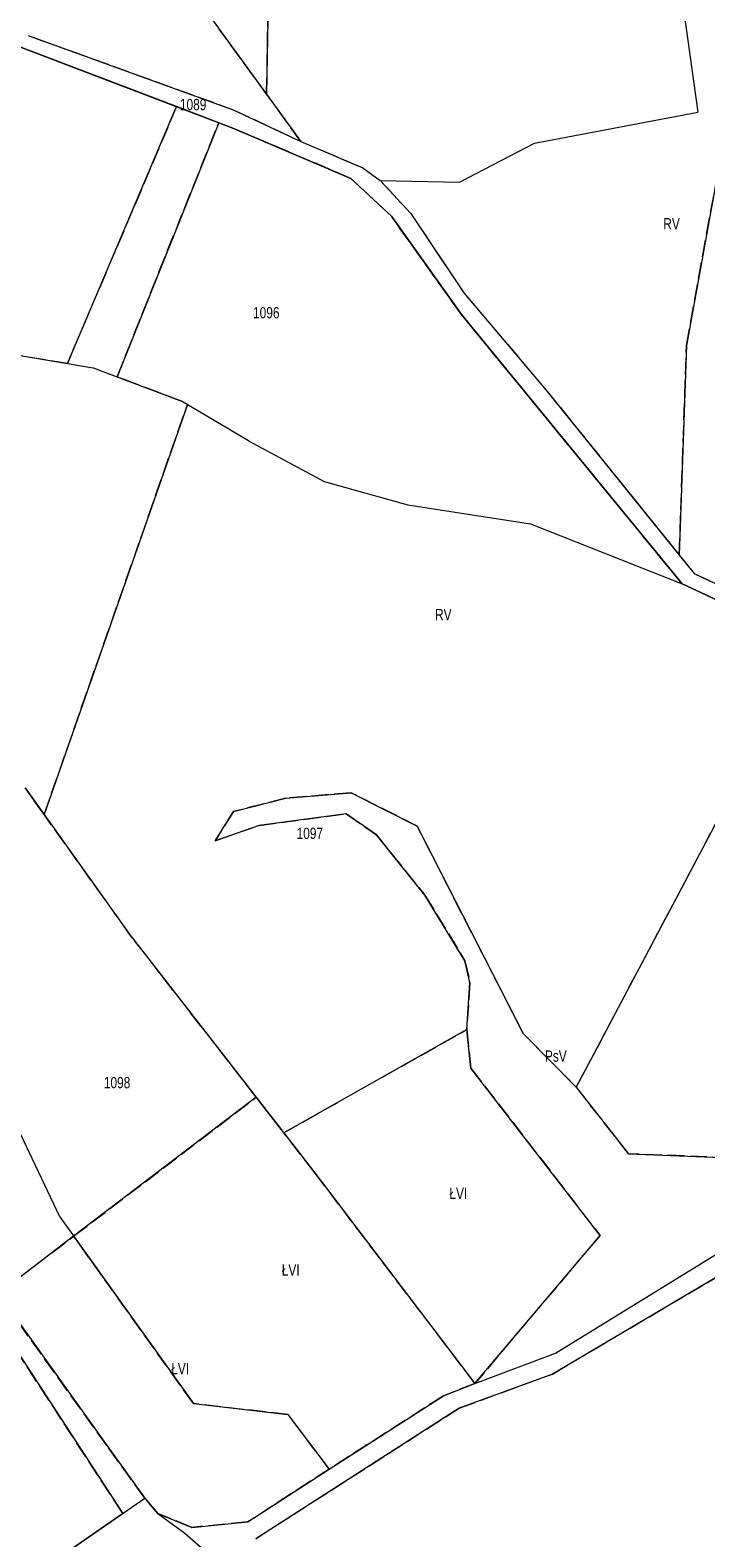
# Model space of a CAD drawing. Header units: metres. Extents: x 7496145 to 7500200, y 5498500 to 5502080.
# Tile 41 of 202: x 7497086 to 7497176, y 5499689 to 5499890. Entities that reach past the tile are written whole.
import ezdxf
from ezdxf.enums import TextEntityAlignment as Align

# ---------------------------------------------------------------- set-up
doc = ezdxf.new("R2010")
doc.units = ezdxf.units.M
doc.header["$MEASUREMENT"] = 0
for name, pattern in [('2.25_0.75', [3, 2.25, -0.75]), ('219-1000', [0]), ('egug-1000', [0])]:
    doc.linetypes.add(name, pattern=pattern)
for name, color, linetype in [('209-oznaczenie konturu klasyfikacyjnego', 7, 'CONTINUOUS'), ('211-numer działki ewidencyjnej', 7, 'CONTINUOUS'), ('217-kontur klasyfikacyjny', 7, 'CONTINUOUS'), ('218-kontur użytku gruntowego', 7, 'CONTINUOUS'), ('219-działka ewidencyjna', 7, 'CONTINUOUS')]:
    doc.layers.add(name, color=color, linetype=linetype)
doc.styles.get("Standard").update_dxf_attribs({"font": 'Working1250', "width": 0.75})

msp = doc.modelspace()

# ---------------------------------------------------------------- linework, layer by layer
at = {"layer": '217-kontur klasyfikacyjny', "color": 3, "linetype": '2.25_0.75', "lineweight": 18, "flags": 128}
for points in [[(7497117.26, 5499881.04), (7497117.59, 5499901.1)], [(7497105.27, 5499879.4), (7497078.63, 5499889.56)], [(7497117.26, 5499881.04), (7497110.91, 5499889.78)], [(7497085.52, 5499888.86), (7497112.82, 5499878.99)], [(7497121.82, 5499874.77), (7497117.26, 5499881.04)], [(7497105.27, 5499879.4), (7497090.72, 5499845.2)], [(7497110.88, 5499877.26), (7497105.27, 5499879.4)], [(7497112.82, 5499878.99), (7497121.82, 5499874.77)], [(7497097.35, 5499843.43), (7497110.88, 5499877.26)], [(7497112.75, 5499876.55), (7497110.88, 5499877.26)], [(7497128.49, 5499869.85), (7497112.75, 5499876.55)], [(7497121.82, 5499874.77), (7497130.06, 5499871.25)], [(7497133.87, 5499864.8), (7497128.49, 5499869.85)], [(7497130.06, 5499871.25), (7497132.4, 5499869.57)], [(7497132.4, 5499869.57), (7497136.47, 5499865.16)], [(7497173.18, 5499847.61), (7497177.41, 5499870.9)], [(7497143.21, 5499851.72), (7497133.87, 5499864.8)], [(7497136.47, 5499865.16), (7497143.51, 5499854.62)], [(7497143.51, 5499854.62), (7497154.46, 5499841.7)], [(7497172.61, 5499815.85), (7497143.21, 5499851.72)], [(7497172.22, 5499819.7), (7497173.18, 5499847.61)], [(7497090.72, 5499845.2), (7497082.03, 5499846.65)], [(7497105.91, 5499840.2), (7497097.35, 5499843.43)], [(7497154.46, 5499841.7), (7497172.22, 5499819.7)], [(7497087.63, 5499785.14), (7497106.71, 5499839.73)], [(7497106.71, 5499839.73), (7497105.91, 5499840.2)], [(7497172.22, 5499819.7), (7497174.22, 5499817.22)], [(7497189.75, 5499807.87), (7497172.61, 5499815.85)], [(7497174.22, 5499817.22), (7497180.11, 5499814.47)], [(7497158.5, 5499748.84), (7497189.75, 5499807.87)], [(7497087.63, 5499785.14), (7497085.09, 5499788.69)], [(7497119.8, 5499787.31), (7497112.86, 5499785.55)], [(7497128.51, 5499788.05), (7497119.8, 5499787.31)], [(7497137.3, 5499783.6), (7497128.51, 5499788.05)], [(7497112.86, 5499785.55), (7497110.4, 5499781.66)], [(7497116.26, 5499783.69), (7497127.86, 5499785.24)], [(7497127.86, 5499785.24), (7497131.87, 5499782.44)], [(7497099.1, 5499769.1), (7497087.63, 5499785.14)], [(7497110.4, 5499781.66), (7497116.26, 5499783.69)], [(7497151.43, 5499756), (7497137.3, 5499783.6)], [(7497131.87, 5499782.44), (7497138.34, 5499774.42)], [(7497138.34, 5499774.42), (7497143.67, 5499765.68)], [(7497115.87, 5499747.5), (7497099.1, 5499769.1)], [(7497143.67, 5499765.68), (7497144.34, 5499762.77)], [(7497144.34, 5499762.77), (7497143.92, 5499756.5)], [(7497119.54, 5499742.77), (7497143.92, 5499756.5)], [(7497143.92, 5499756.5), (7497144.46, 5499751.39)], [(7497158.5, 5499748.84), (7497151.43, 5499756)], [(7497144.46, 5499751.39), (7497161.66, 5499729.11)], [(7497091.56, 5499728.99), (7497115.87, 5499747.5)], [(7497115.87, 5499747.5), (7497119.54, 5499742.77)], [(7497165.47, 5499739.98), (7497158.5, 5499748.84)], [(7497123.67, 5499737.45), (7497119.54, 5499742.77)], [(7497196.86, 5499738.73), (7497165.47, 5499739.98)], [(7497145, 5499709.39), (7497123.67, 5499737.45)], [(7497155.32, 5499710.65), (7497199.54, 5499736.75)], [(7497081.49, 5499721.32), (7497091.56, 5499728.99)], [(7497107.5, 5499706.71), (7497091.56, 5499728.99)], [(7497161.66, 5499729.11), (7497145, 5499709.39)], [(7497098.1, 5499692.08), (7497074.6, 5499728.11)], [(7497096, 5499701.08), (7497081.49, 5499721.32)], [(7497145, 5499709.39), (7497140.82, 5499707.75)], [(7497142.91, 5499706.1), (7497155.32, 5499710.65)], [(7497140.82, 5499707.75), (7497125.6, 5499698)], [(7497120.1, 5499705.26), (7497107.5, 5499706.71)], [(7497115.8, 5499688.72), (7497142.91, 5499706.1)], [(7497125.6, 5499698), (7497120.1, 5499705.26)], [(7497101.03, 5499694.11), (7497096, 5499701.08)], [(7497125.6, 5499698), (7497114.77, 5499690.97)], [(7497102.75, 5499692.09), (7497101.03, 5499694.11)], [(7497069.59, 5499672.36), (7497098.1, 5499692.08)], [(7497107.31, 5499690.23), (7497102.75, 5499692.09)], [(7497114.77, 5499690.97), (7497107.31, 5499690.23)]]:
    msp.add_lwpolyline(points, dxfattribs=at)
at = {"layer": '218-kontur użytku gruntowego', "color": 3, "linetype": 'egug-1000', "lineweight": 18, "flags": 128}
for points in [[(7497117.59, 5499901.1), (7497117.26, 5499881.04)], [(7497105.27, 5499879.4), (7497078.63, 5499889.56)], [(7497110.91, 5499889.78), (7497117.26, 5499881.04)], [(7497085.52, 5499888.86), (7497112.82, 5499878.99)], [(7497117.26, 5499881.04), (7497121.82, 5499874.77)], [(7497090.72, 5499845.2), (7497105.27, 5499879.4)], [(7497110.88, 5499877.26), (7497105.27, 5499879.4)], [(7497112.82, 5499878.99), (7497121.82, 5499874.77)], [(7497110.88, 5499877.26), (7497097.35, 5499843.43)], [(7497112.75, 5499876.55), (7497110.88, 5499877.26)], [(7497128.49, 5499869.85), (7497112.75, 5499876.55)], [(7497121.82, 5499874.77), (7497130.06, 5499871.25)], [(7497133.87, 5499864.8), (7497128.49, 5499869.85)], [(7497130.06, 5499871.25), (7497132.4, 5499869.57)], [(7497132.4, 5499869.57), (7497136.47, 5499865.16)], [(7497177.41, 5499870.9), (7497173.18, 5499847.61)], [(7497143.21, 5499851.72), (7497133.87, 5499864.8)], [(7497136.47, 5499865.16), (7497143.51, 5499854.62)], [(7497143.51, 5499854.62), (7497154.46, 5499841.7)], [(7497172.61, 5499815.85), (7497143.21, 5499851.72)], [(7497173.18, 5499847.61), (7497172.22, 5499819.7)], [(7497082.03, 5499846.65), (7497090.72, 5499845.2)], [(7497097.35, 5499843.43), (7497105.91, 5499840.2)], [(7497154.46, 5499841.7), (7497172.22, 5499819.7)], [(7497106.71, 5499839.73), (7497087.63, 5499785.14)], [(7497105.91, 5499840.2), (7497106.71, 5499839.73)], [(7497172.22, 5499819.7), (7497174.22, 5499817.22)], [(7497189.75, 5499807.87), (7497172.61, 5499815.85)], [(7497174.22, 5499817.22), (7497180.11, 5499814.47)], [(7497189.75, 5499807.87), (7497158.5, 5499748.84)], [(7497087.63, 5499785.14), (7497085.09, 5499788.69)], [(7497112.86, 5499785.55), (7497119.8, 5499787.31)], [(7497119.8, 5499787.31), (7497128.51, 5499788.05)], [(7497128.51, 5499788.05), (7497137.3, 5499783.6)], [(7497110.4, 5499781.66), (7497112.86, 5499785.55)], [(7497127.86, 5499785.24), (7497116.26, 5499783.69)], [(7497131.87, 5499782.44), (7497127.86, 5499785.24)], [(7497087.63, 5499785.14), (7497099.1, 5499769.1)], [(7497116.26, 5499783.69), (7497110.4, 5499781.66)], [(7497137.3, 5499783.6), (7497151.43, 5499756)], [(7497138.34, 5499774.42), (7497131.87, 5499782.44)], [(7497143.67, 5499765.68), (7497138.34, 5499774.42)], [(7497099.1, 5499769.1), (7497115.87, 5499747.5)], [(7497144.34, 5499762.77), (7497143.67, 5499765.68)], [(7497143.92, 5499756.5), (7497144.34, 5499762.77)], [(7497143.92, 5499756.5), (7497119.54, 5499742.77)], [(7497144.46, 5499751.39), (7497143.92, 5499756.5)], [(7497151.43, 5499756), (7497158.5, 5499748.84)], [(7497161.66, 5499729.11), (7497144.46, 5499751.39)], [(7497115.87, 5499747.5), (7497091.56, 5499728.99)], [(7497119.54, 5499742.77), (7497115.87, 5499747.5)], [(7497158.5, 5499748.84), (7497165.47, 5499739.98)], [(7497119.54, 5499742.77), (7497123.67, 5499737.45)], [(7497165.47, 5499739.98), (7497196.86, 5499738.73)], [(7497123.67, 5499737.45), (7497145, 5499709.39)], [(7497199.54, 5499736.75), (7497155.32, 5499710.65)], [(7497091.56, 5499728.99), (7497081.49, 5499721.32)], [(7497091.56, 5499728.99), (7497107.5, 5499706.71)], [(7497145, 5499709.39), (7497161.66, 5499729.11)], [(7497074.6, 5499728.11), (7497098.1, 5499692.08)], [(7497081.49, 5499721.32), (7497096, 5499701.08)], [(7497140.82, 5499707.75), (7497145, 5499709.39)], [(7497155.32, 5499710.65), (7497142.91, 5499706.1)], [(7497125.6, 5499698), (7497140.82, 5499707.75)], [(7497107.5, 5499706.71), (7497120.1, 5499705.26)], [(7497142.91, 5499706.1), (7497115.8, 5499688.72)], [(7497120.1, 5499705.26), (7497125.6, 5499698)], [(7497096, 5499701.08), (7497101.03, 5499694.11)], [(7497114.77, 5499690.97), (7497125.6, 5499698)], [(7497101.03, 5499694.11), (7497102.75, 5499692.09)], [(7497098.1, 5499692.08), (7497069.59, 5499672.36)], [(7497102.75, 5499692.09), (7497107.31, 5499690.23)], [(7497107.31, 5499690.23), (7497114.77, 5499690.97)]]:
    msp.add_lwpolyline(points, dxfattribs=at)
at = {"layer": '219-działka ewidencyjna', "color": 3, "linetype": '219-1000', "lineweight": 18, "flags": 128}
for points in [[(7497169.32, 5499917.19), (7497174.71, 5499878.65)], [(7497099.73, 5499905.16), (7497121.82, 5499874.77)], [(7497078.63, 5499889.56), (7497112.75, 5499876.55)], [(7497085.52, 5499888.86), (7497112.82, 5499878.99)], [(7497112.82, 5499878.99), (7497121.82, 5499874.77)], [(7497152.95, 5499874.54), (7497174.71, 5499878.65)], [(7497112.75, 5499876.55), (7497128.49, 5499869.85)], [(7497121.82, 5499874.77), (7497130.06, 5499871.25)], [(7497142.96, 5499869.35), (7497152.95, 5499874.54)], [(7497133.87, 5499864.8), (7497128.49, 5499869.85)], [(7497130.06, 5499871.25), (7497132.4, 5499869.57)], [(7497136.47, 5499865.16), (7497132.4, 5499869.57)], [(7497132.4, 5499869.57), (7497142.96, 5499869.35)], [(7497133.87, 5499864.8), (7497143.21, 5499851.72)], [(7497136.47, 5499865.16), (7497143.51, 5499854.62)], [(7497143.51, 5499854.62), (7497154.46, 5499841.7)], [(7497143.21, 5499851.72), (7497172.61, 5499815.85)], [(7497082.03, 5499846.65), (7497094.17, 5499844.63)], [(7497094.17, 5499844.63), (7497105.91, 5499840.2)], [(7497154.46, 5499841.7), (7497174.22, 5499817.22)], [(7497114.84, 5499834.91), (7497105.91, 5499840.2)], [(7497114.84, 5499834.91), (7497124.94, 5499829.5)], [(7497124.94, 5499829.5), (7497136.07, 5499826.4)], [(7497136.07, 5499826.4), (7497152.41, 5499823.84)], [(7497152.41, 5499823.84), (7497172.61, 5499815.85)], [(7497172.61, 5499815.85), (7497203.91, 5499801.28)], [(7497174.22, 5499817.22), (7497180.11, 5499814.47)], [(7497085.09, 5499788.69), (7497099.1, 5499769.1)], [(7497089.72, 5499731.57), (7497071.54, 5499769.78)], [(7497099.1, 5499769.1), (7497123.67, 5499737.45)], [(7497123.67, 5499737.45), (7497145, 5499709.39)], [(7497155.74, 5499713.44), (7497196.86, 5499738.73)], [(7497089.72, 5499731.57), (7497107.5, 5499706.71)], [(7497081.49, 5499721.32), (7497096, 5499701.08)], [(7497145, 5499709.39), (7497155.74, 5499713.44)], [(7497140.82, 5499707.75), (7497145, 5499709.39)], [(7497125.6, 5499698), (7497140.82, 5499707.75)], [(7497107.5, 5499706.71), (7497120.1, 5499705.26)], [(7497120.1, 5499705.26), (7497125.6, 5499698)], [(7497096, 5499701.08), (7497101.03, 5499694.11)], [(7497069.59, 5499672.36), (7497101.03, 5499694.11)], [(7497101.03, 5499694.11), (7497102.75, 5499692.09)], [(7497102.75, 5499692.09), (7497106.36, 5499689.44)], [(7497106.36, 5499689.44), (7497141.28, 5499658.9)]]:
    msp.add_lwpolyline(points, dxfattribs=at)

# ---------------------------------------------------------------- texts
at = {"layer": '209-oznaczenie konturu klasyfikacyjnego', "color": 3, "linetype": 'Continuous', "lineweight": 18, "width": 0.79}
for s, p in [('RV', (7497170.09, 5499863.06)), ('RV', (7497139.69, 5499811.02)), ('PsV', (7497154.32, 5499752.23)), ('ŁVI', (7497141.6, 5499733.95)), ('ŁVI', (7497119.28, 5499723.75)), ('ŁVI', (7497104.55, 5499710.61))]:
    msp.add_text(s, height=1.5, dxfattribs=at).set_placement(p)
at = {"layer": '211-numer działki ewidencyjnej', "color": 3, "linetype": 'Continuous', "lineweight": 18, "width": 0.79}
for s, p in [('1089', (7497105.71, 5499880.43)), ('1096', (7497115.45, 5499852.71)), ('1097', (7497121.25, 5499783.39)), ('1098', (7497095.58, 5499750.2))]:
    msp.add_text(s, height=1.5, dxfattribs=at).set_placement(p, align=Align.TOP_LEFT)

doc.saveas('drawing.dxf')
